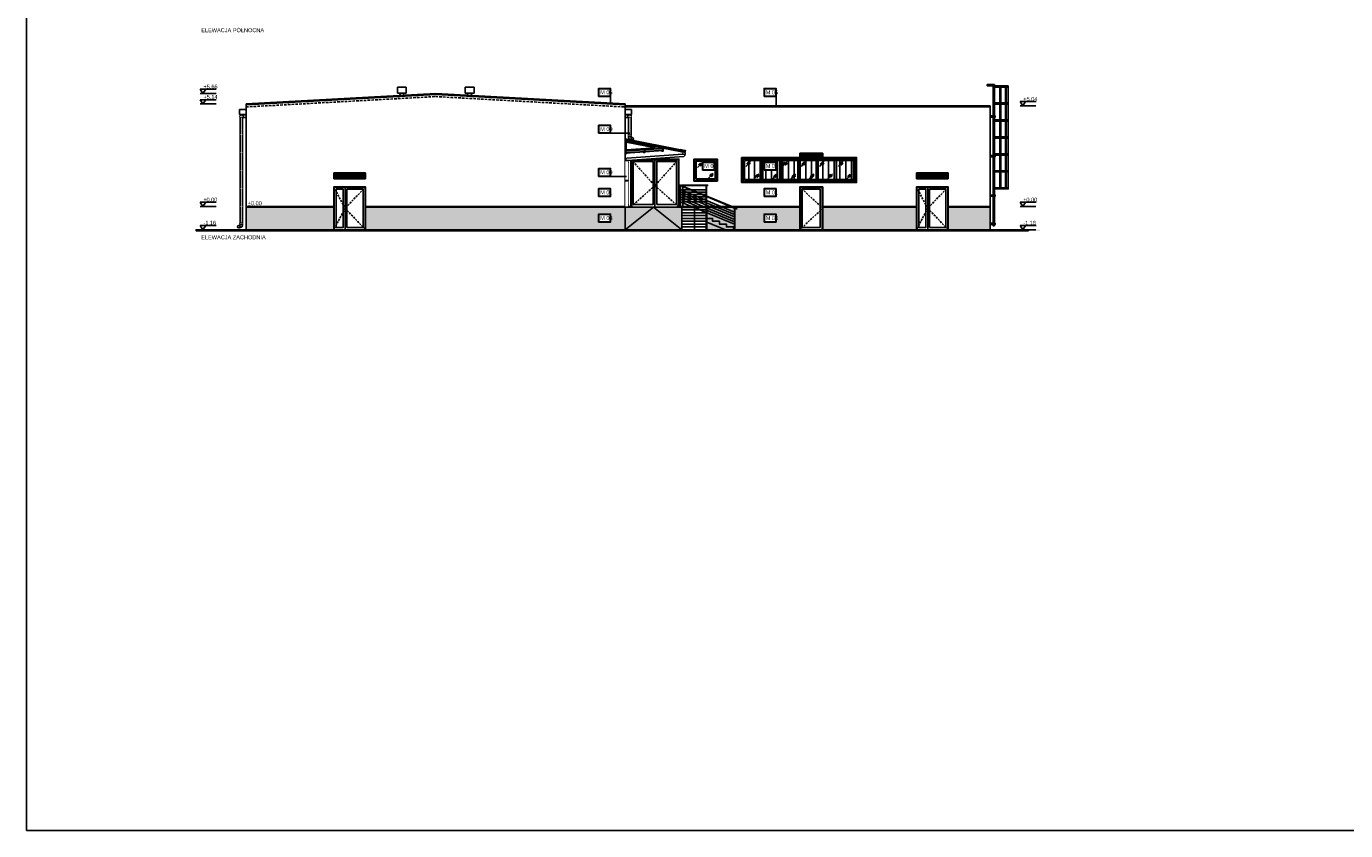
# Model space of a CAD drawing. Header units: millimetres. Extents: x 59331 to 112314, y -16110 to 34390.
# Tile 1 of 198: x 59331 to 65938, y -7610 to -3582. Entities that reach past the tile are written whole.
import ezdxf

# ---------------------------------------------------------------- set-up
doc = ezdxf.new("R2010")
doc.units = ezdxf.units.MM
doc.set_wipeout_variables(frame=1)
doc.linetypes.add('DASHED', pattern=[0.75, 0.5, -0.25])
doc.linetypes.add('DASHEDX2', pattern=[38.1, 25.4, -12.7])
for name, color, linetype in [('_HSA_HATCH ELEWACJA', 8, 'Continuous'), ('_HSA_KOTY', 150, 'Continuous'), ('_HSA_OPIS', 43, 'Continuous'), ('_HSA_PRZERYWANE', 153, 'DASHEDX2'), ('_HSA_STOLARKA_ZEWNĘTRZNA', 132, 'Continuous'), ('_HSA_WIDOKOWE', 1, 'Continuous'), ('_HSA_WIDOKOWE_CIENKIE', 8, 'Continuous'), ('_HSA_ŚCIANY_CIENKIE', 2, 'Continuous'), ('_HSA_ŚCIANY_DZIAŁOWE', 6, 'Continuous'), ('_HSA_ŚCIANY_KONSTRUKCYJNE', 3, 'Continuous')]:
    doc.layers.add(name, color=color, linetype=linetype)
doc.layers.add('_HSA_POMOC', color=120, linetype='Continuous', plot=False)
doc.layers.add('_HSA_POMOC_GRAFICZNE', color=7, linetype='Continuous', plot=False)
doc.styles.add('Arial', font='Arial.ttf')
doc.styles.add('ARIAL_100', font='Arial.ttf', dxfattribs={"width": 0.8, "height": 20})

# ---------------------------------------------------------------- blocks, each defined once
blk = doc.blocks.new('A$Cc0783b0a')
blk.add_wipeout([(-11.2, 0), (-9.2, 0), (-9.2, 110), (263, -3.5), (263, -112), (265, -112), (265, -4.3), (274.2, -8.2), (275, -6.2), (-8.4, 112), (-14.3, 112), (-14.3, 110), (-11.2, 110)])
for p, q in [((-14.3, 110), (-14.3, 112)), ((-14.3, 112), (-8.4, 112)), ((-9.2, 110), (-14.3, 110)), ((-11.2, 0), (-11.2, 110)), ((-9.2, 0), (-9.2, 110)), ((274.2, -8.2), (-9.2, 110)), ((263, -23.2), (-9.2, 90.4)), ((263, -35.5), (-9.2, 78)), ((275, -6.2), (-8.4, 112)), ((263, -47.8), (-9.2, 65.7)), ((263, -60.1), (-9.2, 53.4)), ((263, -72.4), (-9.2, 41.1)), ((263, -84.7), (-9.2, 28.8)), ((263, -112), (263, -3.5)), ((265, -112), (265, -4.3)), ((275, -6.2), (274.2, -8.2))]:
    blk.add_line(p, q)
blk = doc.blocks.new('A$C1088c5e6')
blk.add_wipeout([(-241, 240), (0, 240), (0, 0), (-241, 0)])
at = {"ltscale": 10}
for points in [[(-241, 0), (0, 0), (0, 240), (-241, 240)], [(-111.5, 12), (-12, 12), (-12, 228), (-111.5, 228)]]:
    blk.add_lwpolyline(points, close=True, dxfattribs=at)
at = {"linetype": 'DASHED', "ltscale": 20}
for points in [[(-241, 240), (-120.5, 107.5), (-241, 0)], [(0, 240), (-120.5, 107.5), (0, 0)]]:
    blk.add_lwpolyline(points, dxfattribs=at)
for points in [[(-238, 237), (-120.5, 237), (-120.5, 0), (-238, 0)], [(-229, 228), (-129.5, 228), (-129.5, 12), (-229, 12)]]:
    blk.add_lwpolyline(points, close=True)
at = {"ltscale": 10}
blk.add_lwpolyline([(-120.5, 0), (-120.5, 237), (-3, 237), (-3, 0)], dxfattribs=at)
blk = doc.blocks.new('*U85')
for p, q in [((29, 1260), (329, 1260)), ((329, 1202), (29, 1202)), ((329, 1260), (329, 1202))]:
    blk.add_line(p, q)
blk.add_lwpolyline([(29, 1260), (-29, 1260), (-29, -580), (29, -580), (29, 1260)])
blk = doc.blocks.new('*U86')
for p, q in [((-11, 0), (11, 0)), ((-69.5, -321), (-69.5, -361)), ((189, -311), (-59.5, -311)), ((189, -371), (-59.5, -371)), ((-14, -25), (-14, -3)), ((-14, -308), (-14, -286)), ((-14, -591), (-14, -569)), ((11, -28), (-11, -28)), ((-11, -283), (11, -283)), ((11, -311), (-11, -311)), ((-11, -566), (11, -566)), ((11, -594), (-11, -594)), ((14, -3), (14, -25)), ((14, -286), (14, -308)), ((14, -569), (14, -591)), ((184, -311), (184, -371)), ((189, -371), (189, -311)), ((-14, -874), (-14, -852)), ((-14, -1157), (-14, -1135)), ((-11, -849), (11, -849)), ((11, -877), (-11, -877)), ((-11, -1132), (11, -1132)), ((11, -1160), (-11, -1160)), ((14, -852), (14, -874)), ((14, -1135), (14, -1157)), ((-14, -1440), (-14, -1418)), ((-14, -1723), (-14, -1701)), ((-11, -1415), (11, -1415)), ((11, -1443), (-11, -1443)), ((-11, -1698), (11, -1698)), ((11, -1726), (-11, -1726)), ((-11, -1981), (11, -1981)), ((14, -1418), (14, -1440)), ((14, -1701), (14, -1723)), ((-69.5, -2302), (-69.5, -2342)), ((189, -2292), (-59.5, -2292)), ((189, -2352), (-59.5, -2352)), ((-14, -2006), (-14, -1984)), ((-14, -2289), (-14, -2267)), ((-14, -2572), (-14, -2550)), ((11, -2009), (-11, -2009)), ((-11, -2264), (11, -2264)), ((11, -2292), (-11, -2292)), ((-11, -2547), (11, -2547)), ((11, -2575), (-11, -2575)), ((14, -1984), (14, -2006)), ((14, -2267), (14, -2289)), ((14, -2550), (14, -2572)), ((184, -2292), (184, -2352)), ((189, -2352), (189, -2292)), ((-14, -2855), (-14, -2833)), ((-14, -3138), (-14, -3116)), ((-11, -2830), (11, -2830)), ((11, -2858), (-11, -2858)), ((-11, -3113), (11, -3113)), ((11, -3141), (-11, -3141)), ((14, -2833), (14, -2855)), ((14, -3116), (14, -3138)), ((-14, -3421), (-14, -3399)), ((-14, -3704), (-14, -3682)), ((-11, -3396), (11, -3396)), ((11, -3424), (-11, -3424)), ((-11, -3679), (11, -3679)), ((11, -3707), (-11, -3707)), ((-11, -3962), (11, -3962)), ((14, -3399), (14, -3421)), ((14, -3682), (14, -3704)), ((-69.5, -4283), (-69.5, -4323)), ((189, -4273), (-59.5, -4273)), ((189, -4333), (-59.5, -4333)), ((-14, -3987), (-14, -3965)), ((-14, -4270), (-14, -4248)), ((-14, -4553), (-14, -4531)), ((11, -3990), (-11, -3990)), ((-11, -4245), (11, -4245)), ((11, -4273), (-11, -4273)), ((-11, -4528), (11, -4528)), ((11, -4556), (-11, -4556)), ((14, -3965), (14, -3987)), ((14, -4248), (14, -4270)), ((14, -4531), (14, -4553)), ((184, -4273), (184, -4333)), ((189, -4333), (189, -4273)), ((-14, -4836), (-14, -4814)), ((-14, -5119), (-14, -5097)), ((-11, -4811), (11, -4811)), ((11, -4839), (-11, -4839)), ((-11, -5094), (11, -5094)), ((11, -5122), (-11, -5122)), ((14, -4814), (14, -4836)), ((14, -5097), (14, -5119)), ((-69.5, -5698), (-69.5, -5738)), ((189, -5688), (-59.5, -5688)), ((189, -5748), (-59.5, -5748)), ((-14, -5402), (-14, -5380)), ((-14, -5685), (-14, -5663)), ((-14, -5685), (-14, -5663)), ((-11, -5377), (11, -5377)), ((11, -5405), (-11, -5405)), ((-11, -5660), (11, -5660)), ((-11, -5660), (11, -5660)), ((11, -5688), (-11, -5688)), ((11, -5688), (-11, -5688)), ((14, -5380), (14, -5402)), ((14, -5663), (14, -5685)), ((14, -5663), (14, -5685)), ((184, -5688), (184, -5748)), ((189, -5748), (189, -5688))]:
    blk.add_line(p, q)
blk.add_lwpolyline([(29, 1260), (-29, 1260), (-29, -580), (29, -580), (29, 1260)])
blk.add_lwpolyline([(-29, -5815.5), (29, -5815.5), (29, 127.5), (-29, 127.5)], close=True)
for centre, radius, start, end in [((-11, -3), 3, 90, 180), ((11, -3), 3, 360, 90), ((-59.5, -321), 10, 90, 180), ((-59.5, -361), 10, 180, 270), ((-11, -25), 3, 180, 270), ((-11, -286), 3, 90, 180), ((-11, -308), 3, 180, 270), ((-11, -569), 3, 90, 180), ((-11, -591), 3, 180, 270), ((11, -25), 3, 270, 0), ((11, -286), 3, 0, 90), ((11, -308), 3, 270, 0), ((11, -569), 3, 0, 90), ((11, -591), 3, 270, 0), ((-11, -852), 3, 90, 180), ((-11, -874), 3, 180, 270), ((-11, -1135), 3, 90, 180), ((-11, -1157), 3, 180, 270), ((11, -852), 3, 0, 90), ((11, -874), 3, 270, 0), ((11, -1135), 3, 0, 90), ((11, -1157), 3, 270, 0), ((-11, -1418), 3, 90, 180), ((-11, -1440), 3, 180, 270), ((-11, -1701), 3, 90, 180), ((-11, -1723), 3, 180, 270), ((-11, -1984), 3, 90, 180), ((11, -1418), 3, 0, 90), ((11, -1440), 3, 270, 0), ((11, -1701), 3, 0, 90), ((11, -1723), 3, 270, 0), ((11, -1984), 3, 0, 90), ((-59.5, -2302), 10, 90, 180), ((-59.5, -2342), 10, 180, 270), ((-11, -2006), 3, 180, 270), ((-11, -2267), 3, 90, 180), ((-11, -2289), 3, 180, 270), ((-11, -2550), 3, 90, 180), ((-11, -2572), 3, 180, 270), ((11, -2006), 3, 270, 0), ((11, -2267), 3, 0, 90), ((11, -2289), 3, 270, 0), ((11, -2550), 3, 0, 90), ((11, -2572), 3, 270, 0), ((-11, -2833), 3, 90, 180), ((-11, -2855), 3, 180, 270), ((-11, -3116), 3, 90, 180), ((-11, -3138), 3, 180, 270), ((11, -2833), 3, 0, 90), ((11, -2855), 3, 270, 0), ((11, -3116), 3, 0, 90), ((11, -3138), 3, 270, 0), ((-11, -3399), 3, 90, 180), ((-11, -3421), 3, 180, 270), ((-11, -3682), 3, 90, 180), ((-11, -3704), 3, 180, 270), ((-11, -3965), 3, 90, 180), ((11, -3399), 3, 0, 90), ((11, -3421), 3, 270, 0), ((11, -3682), 3, 0, 90), ((11, -3704), 3, 270, 0), ((11, -3965), 3, 0, 90), ((-59.5, -4283), 10, 90, 180), ((-59.5, -4323), 10, 180, 270), ((-11, -3987), 3, 180, 270), ((-11, -4248), 3, 90, 180), ((-11, -4270), 3, 180, 270), ((-11, -4531), 3, 90, 180), ((-11, -4553), 3, 180, 270), ((11, -3987), 3, 270, 0), ((11, -4248), 3, 0, 90), ((11, -4270), 3, 270, 0), ((11, -4531), 3, 0, 90), ((11, -4553), 3, 270, 0), ((-11, -4814), 3, 90, 180), ((-11, -4836), 3, 180, 270), ((-11, -5097), 3, 90, 180), ((-11, -5119), 3, 180, 270), ((11, -4814), 3, 0, 90), ((11, -4836), 3, 270, 0), ((11, -5097), 3, 0, 90), ((11, -5119), 3, 270, 0), ((-59.5, -5698), 10, 90, 180), ((-59.5, -5738), 10, 180, 270), ((-11, -5380), 3, 90, 180), ((-11, -5402), 3, 180, 270), ((-11, -5663), 3, 90, 180), ((-11, -5663), 3, 90, 180), ((-11, -5685), 3, 180, 270), ((-11, -5685), 3, 180, 270), ((11, -5380), 3, 0, 90), ((11, -5402), 3, 270, 0), ((11, -5663), 3, 0, 90), ((11, -5663), 3, 0, 90), ((11, -5685), 3, 270, 0), ((11, -5685), 3, 270, 0)]:
    blk.add_arc(centre, radius, start, end)
blk = doc.blocks.new('*U87')
for points in [[(0, -128), (0, -68), (-692, -68), (-692, -128)], [(-681, -128), (-685, -128), (-685, -917), (-681, -917)], [(-550, -128), (-583, -128), (-583, -917), (-550, -917)], [(-271, -128), (-312, -128), (-312, -917), (-271, -917)], [(0, -977), (0, -917), (-692, -917), (-692, -977)], [(-681, -977), (-685, -977), (-685, -1766), (-681, -1766)], [(-550, -977), (-583, -977), (-583, -1766), (-550, -1766)], [(-271, -977), (-312, -977), (-312, -1766), (-271, -1766)], [(0, -1826), (0, -1766), (-692, -1766), (-692, -1826)], [(-681, -1826), (-685, -1826), (-685, -2615), (-681, -2615)], [(-550, -1826), (-583, -1826), (-583, -2615), (-550, -2615)], [(-271, -1826), (-312, -1826), (-312, -2615), (-271, -2615)], [(0, -2675), (0, -2615), (-692, -2615), (-692, -2675)], [(-681, -2675), (-685, -2675), (-685, -3464), (-681, -3464)], [(-550, -2675), (-583, -2675), (-583, -3464), (-550, -3464)], [(-271, -2675), (-312, -2675), (-312, -3464), (-271, -3464)], [(0, -3524), (0, -3464), (-692, -3464), (-692, -3524)], [(-681, -3524), (-685, -3524), (-685, -4313), (-681, -4313)], [(-550, -3524), (-583, -3524), (-583, -4313), (-550, -4313)], [(-271, -3524), (-312, -3524), (-312, -4313), (-271, -4313)], [(0, -4373), (0, -4313), (-692, -4313), (-692, -4373)], [(-681, -4373), (-685, -4373), (-685, -5162), (-681, -5162)], [(-550, -4373), (-583, -4373), (-583, -5162), (-550, -5162)], [(-271, -4373), (-312, -4373), (-312, -5162), (-271, -5162)], [(0, -5222), (0, -5162), (-692, -5162), (-692, -5222)]]:
    blk.add_hatch(color=256).paths.add_polyline_path(points)
for points in [[(-692, -68), (0, -68), (0, -128), (-692, -128)], [(-685, -128), (-681, -128), (-681, -917), (-685, -917)], [(-583, -128), (-550, -128), (-550, -917), (-583, -917)], [(-312, -128), (-271, -128), (-271, -917), (-312, -917)], [(-692, -917), (0, -917), (0, -977), (-692, -977)], [(-685, -977), (-681, -977), (-681, -1766), (-685, -1766)], [(-583, -977), (-550, -977), (-550, -1766), (-583, -1766)], [(-312, -977), (-271, -977), (-271, -1766), (-312, -1766)], [(-692, -1766), (0, -1766), (0, -1826), (-692, -1826)], [(-685, -1826), (-681, -1826), (-681, -2615), (-685, -2615)], [(-583, -1826), (-550, -1826), (-550, -2615), (-583, -2615)], [(-312, -1826), (-271, -1826), (-271, -2615), (-312, -2615)], [(-692, -2615), (0, -2615), (0, -2675), (-692, -2675)], [(-685, -2675), (-681, -2675), (-681, -3464), (-685, -3464)], [(-583, -2675), (-550, -2675), (-550, -3464), (-583, -3464)], [(-312, -2675), (-271, -2675), (-271, -3464), (-312, -3464)], [(-692, -3464), (0, -3464), (0, -3524), (-692, -3524)], [(-685, -3524), (-681, -3524), (-681, -4313), (-685, -4313)], [(-583, -3524), (-550, -3524), (-550, -4313), (-583, -4313)], [(-312, -3524), (-271, -3524), (-271, -4313), (-312, -4313)], [(-692, -4313), (0, -4313), (0, -4373), (-692, -4373)], [(-685, -4373), (-681, -4373), (-681, -5162), (-685, -5162)], [(-583, -4373), (-550, -4373), (-550, -5162), (-583, -5162)], [(-312, -4373), (-271, -4373), (-271, -5162), (-312, -5162)], [(-692, -5162), (0, -5162), (0, -5222), (-692, -5222)]]:
    blk.add_lwpolyline(points, close=True)
blk = doc.blocks.new('*U59')
for points in [[(-6, 0), (6, 0), (6, -18.7), (-6, -18.7)], [(-7, -8.7), (7, -8.7), (7, -6.7), (-7, -6.7)], [(-7, -12), (7, -12), (7, -10), (-7, -10)]]:
    blk.add_lwpolyline(points, close=True)
blk.add_wipeout([(-6, 0), (6, 0), (6, -18.7), (-6, -18.7)])
blk.add_wipeout([(-7, -6.7), (7, -6.7), (7, -8.7), (-7, -8.7)])
blk.add_wipeout([(-7, -10), (7, -10), (7, -12), (-7, -12)])
blk = doc.blocks.new('A$Ca779d924')
blk.add_lwpolyline([(0, 0, 0.380516), (7.5, 6.7), (7.5, 7.6, -1), (9.2, 7.6)], format="xyb")
blk = doc.blocks.new('A$C0ff530e9')
blk.add_wipeout([(15.8, 0), (15.7, 0), (15.6, 0), (15.6, -0.1), (15.5, -0.1), (15.5, -0.1), (15.5, -0.1), (15.4, -0.1), (15.4, -0.1), (15.4, -0.1), (15.4, -0.2), (15.3, -0.2), (15.3, -0.2), (15.3, -0.2), (15.2, -0.3), (15.2, -0.3), (15.2, -0.3), (15.2, -0.3), (15.2, -0.4), (15.1, -0.4), (15.1, -0.4), (15.1, -0.4), (15.1, -0.5), (15.1, -0.5), (15.1, -0.5), (15.1, -0.5), (15.1, -0.5), (15.1, -0.5), (15, -0.6), (15, -0.6), (15, -0.7), (15, -0.7), (15, -0.8), (15, -0.8), (14.9, -1.8), (14.9, -2), (14.9, -2.4), (14.8, -2.5), (14.8, -2.7), (14.7, -2.9), (14.7, -3.1), (14.6, -3.3), (14.5, -3.5), (14.5, -3.8), (14.4, -4), (14.3, -4.2), (14.2, -4.4), (14.1, -4.6), (14, -4.8), (13.8, -5), (13.6, -5.3), (13.4, -5.6), (13.2, -5.8), (13, -6.1), (12.8, -6.3), (12.5, -6.6), (12.1, -6.9), (11.9, -7.1), (11.5, -7.3), (11.3, -7.5), (11, -7.6), (10.7, -7.8), (10.3, -7.9), (9.9, -8.1), (9.4, -8.2), (9, -8.3), (8.8, -8.4), (8.4, -8.4), (8, -8.5), (7.7, -8.5), (7.5, -8.5), (7.5, -8.5), (7.1, -8.5), (6.8, -8.5), (6.5, -8.4), (6.3, -8.4), (6, -8.4), (5.6, -8.3), (5.4, -8.2), (5.2, -8.2), (5, -8.1), (4.7, -8), (4.5, -7.9), (4.2, -7.7), (3.9, -7.6), (3.6, -7.4), (3.4, -7.3), (3.1, -7.1), (2.8, -6.9), (2.6, -6.7), (2.5, -6.6), (2.2, -6.4), (2.1, -6.2), (1.9, -6), (1.8, -5.9), (1.6, -5.7), (1.5, -5.5), (1.3, -5.3), (1.2, -5.1), (1, -4.8), (0.9, -4.6), (0.7, -4.2), (0.5, -3.9), (0.4, -3.7), (0.3, -3.3), (0.3, -3.1), (0.2, -2.9), (0.1, -2.6), (0.1, -2.5), (0.1, -2.2), (0, -2.1), (0, -1.8), (0, -1.7), (0, -1.7), (0, -0.5), (0, -0.3), (0, -0.2), (0, -0.1), (0, -0.1), (0, 0), (0, 0)])
blk.add_line((15.8, 0), (0, 0))
blk.add_lwpolyline([(7.5, -8.5, -0.380516), (0, -1.8), (0, 0)], format="xyb")
blk.add_blockref('A$Ca779d924', (7.5, -8.5))
blk = doc.blocks.new('*U71')
for points in [[(-6, 0), (6, 0), (6, -233.2), (-6, -233.2)], [(-7, -12), (7, -12), (7, -10), (-7, -10)], [(-7, -223.2), (7, -223.2), (7, -221.2), (-7, -221.2)]]:
    blk.add_lwpolyline(points, close=True)
blk.add_wipeout([(-6, 0), (6, 0), (6, -233.2), (-6, -233.2)])
for points in [[(-7, -10), (7, -10), (7, -12), (-7, -12)], [(-7, -100), (7, -100), (7, -102), (-7, -102)], [(-7, -221.2), (7, -221.2), (7, -223.2), (-7, -223.2)]]:
    blk.add_wipeout(points)
blk.add_lwpolyline([(-7, -102), (7, -102), (7, -100), (-7, -100)], close=True)
blk = doc.blocks.new('A$C2e3f5ed8')
blk.add_wipeout([(12, 0), (0, 0), (-279.8, 20.2), (-280.4, 20.5), (-281.1, 20.9), (-281.6, 21.3), (-282.1, 21.7), (-282.5, 21.9), (-282.7, 22.2), (-283, 22.4), (-283.4, 22.9), (-283.8, 23.2), (-284, 23.5), (-284.2, 23.8), (-284.4, 24), (-284.6, 24.3), (-284.8, 24.6), (-284.9, 24.8), (-285.1, 25.2), (-285.3, 25.6), (-285.5, 25.9), (-285.7, 26.3), (-285.9, 26.8), (-286, 27.2), (-286.1, 27.5), (-286.1, 27.5), (-286.2, 27.8), (-286.2, 28), (-286.3, 28.3), (-286.3, 28.3), (-286.4, 28.7), (-286.5, 29), (-286.5, 29.3), (-286.5, 29.5), (-286.6, 29.7), (-286.6, 30), (-286.6, 30.3), (-286.6, 30.6), (-286.6, 30.8), (-286.6, 31), (-274.6, 31), (5.2, 10.8), (5.7, 10.6), (6, 10.4), (6.7, 9.9), (6.7, 9.9), (7.3, 9.5), (7.6, 9.3), (7.6, 9.3), (7.8, 9.2), (8, 9), (8.2, 8.8), (8.3, 8.7), (8.4, 8.5), (8.6, 8.4), (8.7, 8.2), (8.9, 8.1), (9.1, 7.9), (9.2, 7.7), (9.5, 7.4), (9.7, 7.1), (9.9, 6.8), (10, 6.6), (10.2, 6.4), (10.3, 6.2), (10.4, 5.9), (10.5, 5.7), (10.6, 5.6), (10.8, 5.3), (10.9, 5.1), (10.9, 4.9), (11, 4.8), (11.1, 4.5), (11.2, 4.3), (11.4, 3.7), (11.5, 3.4), (11.6, 3.2), (11.7, 2.9), (11.7, 2.7), (11.8, 2.3), (11.9, 1.9), (11.9, 1.5), (11.9, 1.3), (12, 1.1), (12, 0.8), (12, 0.6), (12, 0.4), (12, 0.2)])
for p, q in [((-274.6, 31), (-286.6, 31)), ((0, 0), (-279.8, 20.2)), ((-274.6, 31), (5.2, 10.8)), ((12, 0), (0, 0))]:
    blk.add_line(p, q)
for centre, start, end in [((-274.6, 31), 180, 244.45483), ((0, 0), 0, 64.45483)]:
    blk.add_arc(centre, 12, start, end)
blk = doc.blocks.new('*U346')
blk.add_wipeout([(-6, 0), (6, 0), (6, -116.9), (6, -117.3), (5.9, -117.7), (5.9, -118.1), (5.8, -118.5), (5.7, -118.9), (5.5, -119.3), (5.3, -119.8), (5.1, -120.1), (4.9, -120.4), (4.6, -120.8), (4.4, -121), (4, -121.4), (3.7, -121.6), (3.4, -121.9), (3.1, -122.1), (2.7, -122.3), (2.6, -122.4), (-9.5, -128), (-9.8, -128.2), (-10.3, -128.3), (-10.7, -128.5), (-11.2, -128.5), (-11.6, -128.6), (-12.1, -128.6), (-12.6, -128.6), (-13, -128.6), (-13.6, -128.4), (-13.9, -128.3), (-14.2, -128.2), (-14.7, -128), (-14.9, -127.9), (-15.2, -127.7), (-15.6, -127.5), (-15.8, -127.3), (-16.1, -127.1), (-16.3, -126.9), (-16.6, -126.6), (-16.8, -126.3), (-17.1, -126), (-17.3, -125.6), (-17.4, -125.3), (-17.6, -125), (-17.7, -124.7), (-17.8, -124.4), (-17.9, -124.1), (-18, -123.7), (-18.1, -123.4), (-18.1, -123), (-18.1, -122.6), (-18.1, -122.4), (-18.1, -122), (-18, -121.6), (-18, -121.3), (-17.8, -120.9), (-17.7, -120.6), (-17.6, -120.2), (-17.5, -120), (-17.3, -119.6), (-17, -119.2), (-16.9, -119), (-16.6, -118.7), (-16.4, -118.5), (-16.1, -118.2), (-16, -118), (-15.8, -117.9), (-15.5, -117.7), (-15.2, -117.5), (-15.1, -117.4), (-14.9, -117.3), (-14.9, -117.3), (-6, -113.1)])
for p, q in [((-6, 0), (6, 0)), ((6, -116.9), (6, 0)), ((-6, -113.1), (-6, 0)), ((-14.7, -117.2), (-2.6, -111.5)), ((2.6, -122.4), (-9.5, -128))]:
    blk.add_line(p, q)
for points in [[(-7, -10), (7, -10), (7, -12), (-7, -12)], [(-7, -103.9), (7, -103.9), (7, -105.9), (-7, -105.9)]]:
    blk.add_lwpolyline(points, close=True)
blk.add_circle((-12.1, -122.6), 6)
blk.add_arc((0, -116.9), 6, 295.18782, 115.18782)
at = {"layer": '_HSA_POMOC'}
for p, q in [((-12.6, -137.6), (-11.6, -137.6)), ((-12.1, -137.1), (-12.1, -138.1))]:
    blk.add_line(p, q, dxfattribs=at)
for points in [[(-7, -12), (-7, -10), (7, -10), (7, -12)], [(-7, -105.9), (-7, -103.9), (7, -103.9), (7, -105.9)]]:
    blk.add_wipeout(points)
blk = doc.blocks.new('*U352')
blk.add_wipeout([(-6, 0), (6, 0), (6, -556.9), (6, -557.3), (5.9, -557.7), (5.9, -558.1), (5.8, -558.5), (5.7, -558.9), (5.5, -559.3), (5.3, -559.7), (5.1, -560.1), (4.9, -560.4), (4.6, -560.8), (4.4, -561), (4, -561.4), (3.7, -561.6), (3.4, -561.8), (3.1, -562.1), (2.7, -562.3), (2.6, -562.3), (-9.5, -568), (-9.8, -568.2), (-10.3, -568.3), (-10.7, -568.4), (-11.2, -568.5), (-11.6, -568.6), (-12.1, -568.6), (-12.6, -568.6), (-13, -568.5), (-13.6, -568.4), (-13.9, -568.3), (-14.2, -568.2), (-14.7, -568), (-14.9, -567.9), (-15.2, -567.7), (-15.6, -567.5), (-15.8, -567.3), (-16.1, -567.1), (-16.3, -566.9), (-16.6, -566.6), (-16.8, -566.3), (-17.1, -566), (-17.3, -565.6), (-17.4, -565.3), (-17.6, -565), (-17.7, -564.7), (-17.8, -564.4), (-17.9, -564), (-18, -563.6), (-18.1, -563.3), (-18.1, -563), (-18.1, -562.6), (-18.1, -562.3), (-18.1, -562), (-18, -561.6), (-18, -561.3), (-17.8, -560.9), (-17.7, -560.6), (-17.6, -560.2), (-17.5, -560), (-17.3, -559.6), (-17, -559.2), (-16.9, -559), (-16.6, -558.6), (-16.4, -558.5), (-16.1, -558.2), (-16, -558), (-15.8, -557.9), (-15.5, -557.7), (-15.2, -557.5), (-15.1, -557.4), (-14.9, -557.3), (-14.9, -557.3), (-6, -553.1)])
for p, q in [((-6, 0), (6, 0)), ((6, -556.9), (6, 0)), ((-6, -553.1), (-6, 0)), ((-14.7, -557.2), (-2.6, -551.5)), ((2.6, -562.3), (-9.5, -568))]:
    blk.add_line(p, q)
for points in [[(-7, -10), (7, -10), (7, -12), (-7, -12)], [(-7, -543.9), (7, -543.9), (7, -545.9), (-7, -545.9)]]:
    blk.add_lwpolyline(points, close=True)
blk.add_circle((-12.1, -562.6), 6)
blk.add_arc((0, -556.9), 6, 295.18782, 115.18782)
at = {"layer": '_HSA_POMOC'}
for p, q in [((-12.6, -577.6), (-11.6, -577.6)), ((-12.1, -577.1), (-12.1, -578.1))]:
    blk.add_line(p, q, dxfattribs=at)
for points in [[(-7, -12), (-7, -10), (7, -10), (7, -12)], [(-7, -102), (-7, -100), (7, -100), (7, -102)], [(-7, -192), (-7, -190), (7, -190), (7, -192)], [(-7, -282), (-7, -280), (7, -280), (7, -282)], [(-7, -372), (-7, -370), (7, -370), (7, -372)], [(-7, -462), (-7, -460), (7, -460), (7, -462)], [(-7, -545.9), (-7, -543.9), (7, -543.9), (7, -545.9)]]:
    blk.add_wipeout(points)
blk = doc.blocks.new('A$Cec823bdd')
blk.add_wipeout([(-160, 215), (0, 215), (0, 0), (-160, 0)])
at = {"ltscale": 10}
for points in [[(-160, 0), (0, 0), (0, 215), (-160, 215)], [(-94, 12), (-12, 12), (-12, 203), (-94, 203)]]:
    blk.add_lwpolyline(points, close=True, dxfattribs=at)
at = {"linetype": 'DASHED', "ltscale": 20}
for points in [[(-160, 215), (-103, 107.5), (-160, 0)], [(0, 215), (-103, 107.5), (0, 0)]]:
    blk.add_lwpolyline(points, dxfattribs=at)
for points in [[(-157, 212), (-103, 212), (-103, 0), (-157, 0)], [(-148, 203), (-112, 203), (-112, 12), (-148, 12)]]:
    blk.add_lwpolyline(points, close=True)
at = {"ltscale": 10}
blk.add_lwpolyline([(-103, 0), (-103, 212), (-3, 212), (-3, 0)], dxfattribs=at)
blk = doc.blocks.new('A$Cb02a7b1e')
blk.add_wipeout([(-160, 0), (-160, 30), (0, 30), (0, 0)])
at = {"layer": '_HSA_WIDOKOWE_CIENKIE', "transparency": 33554687}
h = blk.add_hatch(dxfattribs=at)
h.set_pattern_fill('ANSI31', color=256, angle=45)
h.set_pattern_definition([(90, (-53, 29), (-3.175, 0), [])])
h.paths.add_polyline_path([(-3, 1), (-3, 29), (-157, 29), (-157, 1)])
for p, q in [((-160, 30), (0, 30)), ((-160, 30), (-160, 0)), ((-160, 0), (0, 0)), ((-157, 29), (-3, 29)), ((-157, 29), (-157, 1)), ((-157, 1), (-3, 1)), ((-3, 29), (-3, 1)), ((0, 30), (0, 0))]:
    blk.add_line(p, q)
blk = doc.blocks.new('A$C509baf9b')
blk.add_wipeout([(115, 215), (0, 215), (0, 0), (115, 0)])
at = {"ltscale": 10}
for points in [[(115, 0), (0, 0), (0, 215), (115, 215)], [(103, 12), (12, 12), (12, 203), (103, 203)]]:
    blk.add_lwpolyline(points, close=True, dxfattribs=at)
at = {"linetype": 'DASHED', "ltscale": 20}
blk.add_lwpolyline([(0, 215), (115, 107.5), (0, 0)], dxfattribs=at)
at = {"ltscale": 10}
blk.add_lwpolyline([(112, 0), (112, 212), (3, 212), (3, 0)], dxfattribs=at)
blk = doc.blocks.new('A$C6b383782')
blk.add_wipeout([(-118, 110), (0, 110), (0, 0), (-118, 0)])
for points in [[(-118, 0), (0, 0), (0, 110), (-118, 110)], [(-115, 3), (-3, 3), (-3, 107), (-115, 107)], [(-107, 11), (-11, 11), (-11, 99), (-107, 99)]]:
    blk.add_lwpolyline(points, close=True)
at = {"layer": '_HSA_WIDOKOWE_CIENKIE', "color": 9}
for points in [[(-100.1, 68.5), (-77.3, 93.7)], [(-95.7, 81.2), (-85, 92.1)], [(-87.3, 75), (-76.6, 85.9)], [(-45, 14.8), (-22.1, 40)], [(-40.5, 27.5), (-29.8, 38.4)], [(-32.1, 21.3), (-21.4, 32.2)]]:
    blk.add_lwpolyline(points, dxfattribs=at)
blk = doc.blocks.new('A$Ca563ba38')
blk.add_wipeout([(0, 110), (0, 0), (560, 0), (560, 110)])
for p, q in [((90, 103), (90, 7)), ((99, 103), (99, 7)), ((182, 103), (182, 7)), ((191, 103), (191, 7)), ((274, 103), (274, 7)), ((283, 103), (283, 7)), ((366, 103), (366, 7)), ((375, 103), (375, 7)), ((458, 103), (458, 7)), ((467, 103), (467, 7))]:
    blk.add_line(p, q)
for points in [[(0, 110), (560, 110), (560, 0), (0, 0)], [(7, 103), (553, 103), (553, 7), (7, 7)]]:
    blk.add_lwpolyline(points, close=True)
at = {"layer": '_HSA_WIDOKOWE_CIENKIE', "color": 9}
for points in [[(13.9, 72.5), (36.7, 97.7)], [(18.3, 85.2), (29, 96.1)], [(26.7, 79), (37.4, 89.9)], [(105.9, 72.5), (128.7, 97.7)], [(110.3, 85.2), (121, 96.1)], [(118.7, 79), (129.4, 89.9)], [(197.9, 72.5), (220.7, 97.7)], [(202.3, 85.2), (213, 96.1)], [(210.7, 79), (221.4, 89.9)], [(289.9, 72.5), (312.7, 97.7)], [(294.3, 85.2), (305, 96.1)], [(302.7, 79), (313.4, 89.9)], [(381.9, 72.5), (404.7, 97.7)], [(386.3, 85.2), (397, 96.1)], [(394.7, 79), (405.4, 89.9)], [(476.9, 72.5), (499.7, 97.7)], [(481.3, 85.2), (492, 96.1)], [(489.7, 79), (500.4, 89.9)], [(56, 10.8), (78.9, 36)], [(60.5, 23.5), (71.2, 34.4)], [(68.9, 17.3), (79.6, 28.2)], [(148, 10.8), (170.9, 36)], [(152.5, 23.5), (163.2, 34.4)], [(160.9, 17.3), (171.6, 28.2)], [(240, 10.8), (262.9, 36)], [(244.5, 23.5), (255.2, 34.4)], [(252.9, 17.3), (263.6, 28.2)], [(332, 10.8), (354.9, 36)], [(336.5, 23.5), (347.2, 34.4)], [(344.9, 17.3), (355.6, 28.2)], [(424, 10.8), (446.9, 36)], [(428.5, 23.5), (439.2, 34.4)], [(436.9, 17.3), (447.6, 28.2)], [(519, 10.8), (541.9, 36)], [(523.5, 23.5), (534.2, 34.4)], [(531.9, 17.3), (542.6, 28.2)]]:
    blk.add_lwpolyline(points, dxfattribs=at)
blk = doc.blocks.new('KOTA')
for p in [(-28, 43), (28, 43)]:
    blk.add_line(p, (0, 0))
blk.add_lwpolyline([(132, 43), (-28, 43)])
at = {"style": 'Arial', "width": 0.8}
blk.add_attdef('0000', (5, 50), '', height=40, dxfattribs=at)
blk = doc.blocks.new('A$C7bd3c547')
blk.add_wipeout([(-3.9, -112), (-1.9, -112), (-1.9, 109.2), (3.5, 109.2), (3.5, 112), (-127.5, 112), (-127.5, 109.2), (-122.7, 109.2), (-122.7, 0), (-120.7, 0), (-120.7, 109.2), (-3.9, 109.2)])
for p, q in [((-122.7, 0), (-122.7, 109.2)), ((-120.7, 109.2), (-120.7, 0)), ((-120.7, 88.7), (-3.9, 88.7)), ((-120.7, 76.7), (-3.9, 76.7)), ((-3.9, -112), (-3.9, 109.2)), ((-1.9, 109.2), (-1.9, -112)), ((-120.7, 64.7), (-3.9, 64.7)), ((-120.7, 52.7), (-3.9, 52.7)), ((-120.7, 40.7), (-3.9, 40.7)), ((-120.7, 28.7), (-3.9, 28.7)), ((-3.9, -6.1), (-1.9, -6.1))]:
    blk.add_line(p, q)
blk.add_lwpolyline([(-127.5, 112), (3.5, 112), (3.5, 109.2), (-127.5, 109.2)], close=True)
blk = doc.blocks.new('A$C4b013d8a')
at = {"transparency": 33554687}
h = blk.add_hatch(dxfattribs=at)
h.set_pattern_fill('ANSI31', color=256, scale=9, angle=45)
h.set_pattern_definition([(90, (-288, 3), (-28.575, 0), [])])
h.paths.add_polyline_path([(-573, 123), (-3, 123), (-3, 3), (-573, 3)])
for points in [[(-576, 126), (0, 126), (0, 0), (-576, 0)], [(-573, 123), (-3, 123), (-3, 3), (-573, 3)]]:
    blk.add_lwpolyline(points, close=True)
blk = doc.blocks.new('A$Ce7a4bd3c')
blk.add_wipeout([(0, 0), (0, 30), (115, 30), (115, 0)])
at = {"layer": '_HSA_WIDOKOWE_CIENKIE', "transparency": 33554687}
h = blk.add_hatch(dxfattribs=at)
h.set_pattern_fill('ANSI31', color=256, angle=45)
h.set_pattern_definition([(90, (62, 29), (-3.175, 0), [])])
h.paths.add_polyline_path([(112, 1), (112, 29), (3, 29), (3, 1)])
for p, q in [((0, 30), (115, 30)), ((0, 30), (0, 0)), ((0, 0), (115, 0)), ((3, 29), (112, 29)), ((3, 29), (3, 1)), ((3, 1), (112, 1)), ((112, 29), (112, 1)), ((115, 30), (115, 0))]:
    blk.add_line(p, q)
blk = doc.blocks.new('A$C43494AD3')
blk.add_wipeout([(-70, 40), (-70, 0), (-10, 0), (-10, 40)])
for points in [[(-70, 40), (-10, 40), (-10, 0), (-70, 0)], [(-68.5, 38.5), (-11.5, 38.5), (-11.5, 1.5), (-68.5, 1.5)]]:
    blk.add_lwpolyline(points, close=True)
at = {"style": 'ARIAL_100', "width": 0.8}
blk.add_attdef('M_01', (-61.7, 9.7), '', height=20, dxfattribs=at)

msp = doc.modelspace()

# ---------------------------------------------------------------- hatches: boundary and pattern name
at = {"layer": '_HSA_HATCH ELEWACJA', "true_color": 0x946229}
h = msp.add_hatch(color=37, dxfattribs=at)
h.dxf.hatch_style = 1
h.paths.add_polyline_path([(60431.33, -4486.64), (60431.33, -4600.64), (62329.33, -4600.64), (62329.33, -4486.64)])
h = msp.add_hatch(color=37, dxfattribs=at)
h.dxf.hatch_style = 1
h.paths.add_polyline_path([(62329.33, -4486.64), (62614.33, -4488.64), (62739.33, -4488.64), (62739.33, -4543.64), (62767.33, -4543.64), (62767.33, -4557.89), (62802.33, -4557.89), (62802.33, -4572.14), (62837.33, -4572.14), (62837.33, -4586.39), (62872.33, -4586.39), (62872.33, -4600.64), (64157.43, -4600.64), (64157.43, -4486.64)])
h.paths.add_polyline_path([(62739.33, -4562.68), (62739.33, -4600.64), (62832.55, -4600.64)], flags=17)
at = {"layer": '_HSA_HATCH ELEWACJA', "true_color": 0xb8b8b8}
h = msp.add_hatch(color=9, dxfattribs=at)
h.dxf.hatch_style = 1
h.paths.add_polyline_path([(62329.33, -4486.64), (62614.33, -4488.64), (62739.33, -4488.64), (62739.33, -4543.64), (62767.33, -4543.64), (62767.33, -4557.89), (62802.33, -4557.89), (62802.33, -4572.14), (62837.33, -4572.14), (62837.33, -4586.39), (62872.33, -4586.39), (62872.33, -4600.64), (62832.55, -4600.64), (62739.33, -4562.68), (62739.33, -4600.64), (62329.33, -4600.64)])

# ---------------------------------------------------------------- linework, layer by layer
at = {"layer": '_HSA_KOTY'}
for p, q in [((60281.33, -3918.56), (60201.53, -3918.56)), ((60281.33, -3970.6), (60201.53, -3970.6)), ((64387.23, -3980.41), (64307.43, -3980.41)), ((60281.33, -4484.64), (60201.53, -4484.64)), ((64387.23, -4484.64), (64307.43, -4484.64)), ((60281.33, -4600.64), (60201.53, -4600.64)), ((64387.23, -4600.64), (64307.43, -4600.64))]:
    msp.add_line(p, q, dxfattribs=at)
at = {"layer": '_HSA_POMOC'}
msp.add_line((60431.33, -4484.64), (64157.43, -4484.64), dxfattribs=at)
at = {"layer": '_HSA_POMOC_GRAFICZNE'}
msp.add_lwpolyline([(59331.33, -7609.52), (74831.33, -7609.52), (74831.33, 390.48), (59331.33, 390.48)], close=True, dxfattribs=at)
at = {"layer": '_HSA_PRZERYWANE', "ltscale": 0.5}
msp.add_lwpolyline([(60431.33, -3985.52), (61379.55, -3933.56), (62329.33, -3985.61)], dxfattribs=at)
at = {"layer": '_HSA_WIDOKOWE'}
for p in [(60431.33, -3975.6), (62329.33, -3975.52)]:
    msp.add_line(p, (61381.1, -3923.56), dxfattribs=at)
at = {"layer": '_HSA_WIDOKOWE', "ltscale": 10}
for p, q in [((62334.33, -4161.77), (62334.33, -4200.74)), ((62481.49, -4190.13), (62334.33, -4161.77)), ((62329.87, -4207.08), (62427.27, -4200.05)), ((62334.33, -4200.74), (62481.49, -4190.13)), ((62335.92, -4205.64), (62421.17, -4199.49)), ((62421.17, -4199.49), (62427.74, -4199.02)), ((62427.74, -4199.02), (62513.08, -4192.86)), ((62427.81, -4200.01), (62519.18, -4193.43)), ((62428.46, -4208.99), (62519.83, -4202.4)), ((62428.53, -4209.99), (62519.9, -4203.4)), ((62513.08, -4192.86), (62519.65, -4192.39))]:
    msp.add_line(p, q, dxfattribs=at)
for points in [[(62329.33, -4205.64), (62335.92, -4205.64), (62335.92, -4206.49), (62329.33, -4206.49)], [(62427.74, -4199.02), (62421.17, -4199.49), (62421.23, -4200.34), (62427.8, -4199.87)], [(62427.8, -4199.87), (62427.26, -4199.9), (62428.18, -4212.73), (62428.73, -4212.69)], [(62519.65, -4192.39), (62513.08, -4192.86), (62513.14, -4193.71), (62519.71, -4193.24)], [(62520.64, -4206.06), (62514.06, -4206.54), (62514.13, -4207.39), (62520.7, -4206.91)], [(62519.71, -4193.24), (62519.17, -4193.28), (62520.09, -4206.1), (62520.64, -4206.06)]]:
    msp.add_lwpolyline(points, close=True, dxfattribs=at)
at = {"layer": '_HSA_WIDOKOWE_CIENKIE'}
for p, q in [((61233.1, -3887.06), (61189.1, -3887.06)), ((61189.1, -3887.06), (61189.1, -3917.06)), ((61233.1, -3917.06), (61233.1, -3887.06)), ((61529.1, -3887.06), (61573.1, -3887.06)), ((61529.1, -3917.06), (61529.1, -3887.06)), ((61573.1, -3887.06), (61573.1, -3917.06)), ((61233.1, -3917.06), (61189.1, -3917.06)), ((61202.43, -3928.35), (61201.1, -3917.06)), ((61219.89, -3927.4), (61221.1, -3917.06)), ((61529.1, -3917.06), (61573.1, -3917.06)), ((61542.32, -3927.4), (61541.1, -3917.06)), ((61559.78, -3928.35), (61561.1, -3917.06)), ((60431.33, -4486.64), (64157.43, -4486.64))]:
    msp.add_line(p, q, dxfattribs=at)
at = {"layer": '_HSA_WIDOKOWE_CIENKIE', "ltscale": 10}
msp.add_line((62329.33, -3985.41), (64157.43, -3985.41), dxfattribs=at)
for points in [[(60431.33, -3997.81), (60398.59, -3997.81)], [(60431.33, -4023.04), (60398.59, -4023.04), (60398.59, -3997.81)], [(62329.33, -3997.81), (62362.06, -3997.81)], [(62329.33, -4023.04), (62362.06, -4023.04), (62362.06, -3997.81)]]:
    msp.add_lwpolyline(points, dxfattribs=at)
at = {"layer": '_HSA_ŚCIANY_CIENKIE', "ltscale": 10}
for p, q in [((62329.33, -3980.41), (64157.43, -3980.41)), ((64157.43, -3980.41), (64157.43, -4600.64))]:
    msp.add_line(p, q, dxfattribs=at)
for points in [[(60431.33, -4037.64), (60416.33, -4037.64), (60416.33, -4026.09), (60431.33, -4024.48)], [(62329.33, -4024.66), (62342.66, -4026.09), (62342.66, -4037.64), (62329.33, -4037.64)]]:
    msp.add_lwpolyline(points, dxfattribs=at)
at = {"layer": '_HSA_ŚCIANY_KONSTRUKCYJNE', "ltscale": 10}
for p, q in [((60431.33, -3970.6), (61381.1, -3918.56)), ((62329.33, -3970.52), (61381.1, -3918.56)), ((60431.33, -3970.6), (60431.33, -4600.64))]:
    msp.add_line(p, q, dxfattribs=at)

# ---------------------------------------------------------------- block references
at = {"layer": '_HSA_KOTY', "xscale": 0.5, "yscale": 0.5, "zscale": 0.5}
for p, values in [((60215.53, -3918.56), {'0000': '+5.66'}), ((60215.53, -3970.6), {'0000': '+5.14'}), ((64321.43, -3980.41), {'0000': '+5.04'}), ((60215.53, -4484.64), {'0000': '%%p0.00'}), ((64321.43, -4484.64), {'0000': '%%p0.00'}), ((60215.53, -4600.64), {'0000': '-1.16'}), ((64321.43, -4600.64), {'0000': '-1.16'})]:
    msp.add_blockref('KOTA', p, dxfattribs=at).add_auto_attribs(values)
at = {"layer": '_HSA_WIDOKOWE', "xscale": -0.1, "yscale": 0.1, "zscale": 0.1}
for name, p in [('*U85', (64175.83, -3999.26)), ('*U86', (64176.33, -3999.31)), ('*U87', (64179.23, -3873.76))]:
    msp.add_blockref(name, p, dxfattribs=at)

# ---------------------------------------------------------------- texts
at = {"layer": '_HSA_OPIS', "char_height": 20, "attachment_point": 1, "style": 'ARIAL_100'}
for s, insert in [('ELEWACJA PÓŁNOCNA', (60207.02, -3591.18)), ('ELEWACJA ZACHODNIA', (60207.02, -4628.25))]:
    msp.add_mtext_dynamic_manual_height_columns(s, width=282.4534, gutter_width=100, heights=[0], dxfattribs=dict(at, insert=insert))
at = {"layer": '_HSA_POMOC', "insert": (60440.58, -4457.82), "char_height": 20, "attachment_point": 1, "style": 'ARIAL_100'}
msp.add_mtext_dynamic_manual_height_columns('%%P0,00', width=382.8354, gutter_width=100, heights=[0], dxfattribs=at)

# ---------------------------------------------------------------- next in the draw order: block references
at = {"layer": '_HSA_OPIS'}
ref = msp.add_blockref('A$C43494AD3', (62266.65, -3892.85), dxfattribs=dict(at, xscale=-1, rotation=180))
ref.add_attrib('M_01', 'M 05', (62204.9, -3922.34), dxfattribs={"layer": '0', "height": 20, "style": 'ARIAL_100', "width": 0.8})
ref = msp.add_blockref('A$C43494AD3', (63095.87, -3892.85), dxfattribs=dict(at, xscale=-1, rotation=180))
ref.add_attrib('M_01', 'M 05', (63034.13, -3922.34), dxfattribs={"layer": '0', "height": 20, "style": 'ARIAL_100', "width": 0.8})
ref = msp.add_blockref('A$C43494AD3', (62266.65, -4077.45), dxfattribs=dict(at, xscale=-1, rotation=180))
ref.add_attrib('M_01', 'M 09', (62204.9, -4106.94), dxfattribs={"layer": '0', "height": 20, "style": 'ARIAL_100', "width": 0.8})
ref = msp.add_blockref('A$C43494AD3', (62266.65, -4293.43), dxfattribs=dict(at, xscale=-1, rotation=180))
ref.add_attrib('M_01', 'M 09', (62204.9, -4322.92), dxfattribs={"layer": '0', "height": 20, "style": 'ARIAL_100', "width": 0.8})
ref = msp.add_blockref('A$C43494AD3', (62266.65, -4394.12), dxfattribs=dict(at, xscale=-1, rotation=180))
ref.add_attrib('M_01', 'M 01', (62204.9, -4423.61), dxfattribs={"layer": '0', "height": 20, "style": 'ARIAL_100', "width": 0.8})
ref = msp.add_blockref('A$C43494AD3', (62266.65, -4522.4), dxfattribs=dict(at, xscale=-1, rotation=180))
ref.add_attrib('M_01', 'M 03', (62204.9, -4551.88), dxfattribs={"layer": '0', "height": 20, "style": 'ARIAL_100', "width": 0.8})
ref = msp.add_blockref('A$C43494AD3', (63095.87, -4522.4), dxfattribs=dict(at, xscale=-1, rotation=180))
ref.add_attrib('M_01', 'M 03', (63034.13, -4551.88), dxfattribs={"layer": '0', "height": 20, "style": 'ARIAL_100', "width": 0.8})
at = {"layer": '_HSA_WIDOKOWE', "ltscale": 10}
msp.add_blockref('A$Cc0783b0a', (62614.33, -4488.64), dxfattribs=at)
at = {"layer": '_HSA_ŚCIANY_CIENKIE', "ltscale": 10}
for p in [(61030.33, -4345.64), (63948.33, -4345.64)]:
    msp.add_blockref('A$Cb02a7b1e', p, dxfattribs=at)

# ---------------------------------------------------------------- next in the draw order: linework, layer by layer
at = {"layer": '_HSA_OPIS'}
for p, q in [((62256.65, -3968.89), (62256.65, -3932.85)), ((63085.87, -3982.94), (63085.87, -3932.85))]:
    msp.add_line(p, q, dxfattribs=at)

# ---------------------------------------------------------------- next in the draw order: block references
at = {"layer": '_HSA_STOLARKA_ZEWNĘTRZNA', "ltscale": 10}
msp.add_blockref('A$C6b383782', (62792.33, -4356.64), dxfattribs=at)

# ---------------------------------------------------------------- next in the draw order: wipeouts: each hides what was drawn before it
msp.add_wipeout([(62614.33, -4488.64), (62739.33, -4488.64), (62739.33, -4600.64), (62614.33, -4600.64)]).dxf.layer = '_HSA_ŚCIANY_DZIAŁOWE'

# ---------------------------------------------------------------- next in the draw order: hatches: boundary and pattern name
at = {"layer": '_HSA_WIDOKOWE', "ltscale": 10}
h = msp.add_hatch(color=256, dxfattribs=at)
h.dxf.hatch_style = 1
h.paths.add_polyline_path([(64407.43, -4600.64), (64407.43, -4605.64), (60181.33, -4605.64), (60181.33, -4600.64)])

# ---------------------------------------------------------------- next in the draw order: linework, layer by layer
msp.add_line((62739.33, -4562.68), (62832.55, -4600.64), dxfattribs=at)
msp.add_lwpolyline([(62739.33, -4543.64), (62767.33, -4543.64), (62767.33, -4557.89), (62802.33, -4557.89), (62802.33, -4572.14), (62837.33, -4572.14), (62837.33, -4586.39), (62872.33, -4586.39), (62872.33, -4600.64)], dxfattribs=at)
msp.add_lwpolyline([(64349.9, -4605.64), (60181.33, -4605.64), (60181.33, -4600.64), (64349.9, -4600.64)], close=True, dxfattribs=at)
at = {"layer": '_HSA_ŚCIANY_DZIAŁOWE'}
msp.add_line((62614.33, -4529.39), (62739.33, -4529.39), dxfattribs=at)
for points in [[(62676.83, -4600.64), (62676.83, -4488.64), (62739.33, -4515.14)], [(62614.33, -4543.64), (62739.33, -4543.64)], [(62739.33, -4557.89), (62614.33, -4557.89)], [(62614.33, -4572.14), (62739.33, -4572.14)], [(62739.33, -4586.39), (62614.33, -4586.39)]]:
    msp.add_lwpolyline(points, dxfattribs=at)

# ---------------------------------------------------------------- next in the draw order: block references
at = {"layer": '_HSA_OPIS'}
ref = msp.add_blockref('A$C43494AD3', (62787.73, -4261.49), dxfattribs=dict(at, xscale=-1, rotation=180))
ref.add_attrib('M_01', 'M 08', (62725.98, -4290.98), dxfattribs={"layer": '0', "height": 20, "style": 'ARIAL_100', "width": 0.8})
at = {"layer": '_HSA_STOLARKA_ZEWNĘTRZNA', "ltscale": 10}
msp.add_blockref('A$C1088c5e6', (62599.33, -4486.64), dxfattribs=at)

# ---------------------------------------------------------------- next in the draw order: linework, layer by layer
at = {"layer": '_HSA_WIDOKOWE', "ltscale": 10}
for p, q in [((62329.87, -4216.1), (62427.92, -4209.03)), ((62329.87, -4217.1), (62427.99, -4210.03))]:
    msp.add_line(p, q, dxfattribs=at)
for points in [[(62329.33, -4219.35), (62335.92, -4219.35), (62335.92, -4220.2), (62329.33, -4220.2)], [(62428.73, -4212.69), (62422.15, -4213.17), (62422.21, -4214.01), (62428.79, -4213.54)]]:
    msp.add_lwpolyline(points, close=True, dxfattribs=at)
at = {"layer": '_HSA_ŚCIANY_DZIAŁOWE'}
for p, q in [((62614.33, -4500.89), (62739.33, -4500.89)), ((62614.33, -4515.14), (62739.33, -4515.14))]:
    msp.add_line(p, q, dxfattribs=at)
msp.add_lwpolyline([(62614.33, -4488.64), (62739.33, -4488.64), (62739.33, -4600.64)], dxfattribs=at)
at = {"layer": '_HSA_ŚCIANY_KONSTRUKCYJNE', "ltscale": 10}
for p, q in [((62329.33, -3970.52), (62329.33, -4600.64)), ((62614.33, -4488.64), (62614.33, -4600.64))]:
    msp.add_line(p, q, dxfattribs=at)

# ---------------------------------------------------------------- next in the draw order: block references
at = {"layer": '_HSA_STOLARKA_ZEWNĘTRZNA', "ltscale": 10}
for name, p in [('A$Cec823bdd', (61030.33, -4600.64)), ('A$C509baf9b', (63204.33, -4600.64)), ('A$Cec823bdd', (63948.33, -4600.64))]:
    msp.add_blockref(name, p, dxfattribs=at)
at = {"layer": '_HSA_WIDOKOWE_CIENKIE'}
for name, p in [('*U352', (60407.33, -4023.04)), ('*U59', (62623.96, -4203.76))]:
    msp.add_blockref(name, p, dxfattribs=at)

# ---------------------------------------------------------------- next in the draw order: linework, layer by layer
at = {"layer": '_HSA_WIDOKOWE', "ltscale": 10}
for p, q in [((62614.81, -4202.02), (62329.33, -4145.64)), ((62613.87, -4206.81), (62329.33, -4150.76)), ((62613.16, -4210.41), (62329.33, -4155.71)), ((62613.88, -4206.79), (62614.81, -4202.02))]:
    msp.add_line(p, q, dxfattribs=at)
msp.add_lwpolyline([(62606.72, -4199.19), (62618.97, -4201.39), (62619.76, -4203.91)], dxfattribs=at)

# ---------------------------------------------------------------- next in the draw order: block references
at = {"layer": '_HSA_STOLARKA_ZEWNĘTRZNA', "ltscale": 10}
msp.add_blockref('A$Ca563ba38', (62920.71, -4356.64), dxfattribs=at)
at = {"layer": '_HSA_WIDOKOWE_CIENKIE'}
msp.add_blockref('*U71', (62337.35, -4253.47), dxfattribs=at)

# ---------------------------------------------------------------- next in the draw order: linework, layer by layer
at = {"layer": '_HSA_OPIS'}
msp.add_line((62256.65, -4333.43), (62337.35, -4333.43), dxfattribs=at)
at = {"layer": '_HSA_ŚCIANY_KONSTRUKCYJNE', "ltscale": 10}
msp.add_line((62614.33, -4488.64), (62329.33, -4486.64), dxfattribs=at)
msp.add_lwpolyline([(62614.33, -4600.64), (62471.83, -4487.64), (62329.33, -4600.64)], dxfattribs=at)

# ---------------------------------------------------------------- next in the draw order: block references
at = {"layer": '_HSA_WIDOKOWE', "ltscale": 10}
msp.add_blockref('A$C0ff530e9', (62616.04, -4203.76), dxfattribs=at)
at = {"layer": '_HSA_WIDOKOWE_CIENKIE', "xscale": -1}
msp.add_blockref('*U346', (62353.32, -4023.04), dxfattribs=at)
at = {"layer": '_HSA_WIDOKOWE_CIENKIE', "ltscale": 10}
msp.add_blockref('A$C4b013d8a', (63488.71, -4364.64), dxfattribs=at)

# ---------------------------------------------------------------- next in the draw order: linework, layer by layer
at = {"layer": '_HSA_OPIS'}
msp.add_line((62256.65, -4117.45), (62353.32, -4117.45), dxfattribs=at)
at = {"layer": '_HSA_WIDOKOWE', "ltscale": 10}
msp.add_line((62613.16, -4210.41), (62613.88, -4206.79), dxfattribs=at)

# ---------------------------------------------------------------- next in the draw order: block references
at = {"layer": '_HSA_OPIS'}
ref = msp.add_blockref('A$C43494AD3', (63095.87, -4261.49), dxfattribs=dict(at, xscale=-1, rotation=180))
ref.add_attrib('M_01', 'M 07', (63034.13, -4290.98), dxfattribs={"layer": '0', "height": 20, "style": 'ARIAL_100', "width": 0.8})
ref = msp.add_blockref('A$C43494AD3', (63095.87, -4394.12), dxfattribs=dict(at, xscale=-1, rotation=180))
ref.add_attrib('M_01', 'M 01', (63034.13, -4423.61), dxfattribs={"layer": '0', "height": 20, "style": 'ARIAL_100', "width": 0.8})
at = {"layer": '_HSA_ŚCIANY_CIENKIE', "ltscale": 10}
msp.add_blockref('A$Ce7a4bd3c', (63204.33, -4246.64), dxfattribs=at)
at = {"layer": '_HSA_ŚCIANY_CIENKIE'}
msp.add_blockref('A$C7bd3c547', (62739.33, -4488.64), dxfattribs=at)

# ---------------------------------------------------------------- next in the draw order: block references
at = {"layer": '_HSA_WIDOKOWE_CIENKIE', "xscale": -1}
msp.add_blockref('A$C2e3f5ed8', (62343.35, -4253.47), dxfattribs=at)

doc.saveas('drawing.dxf')
